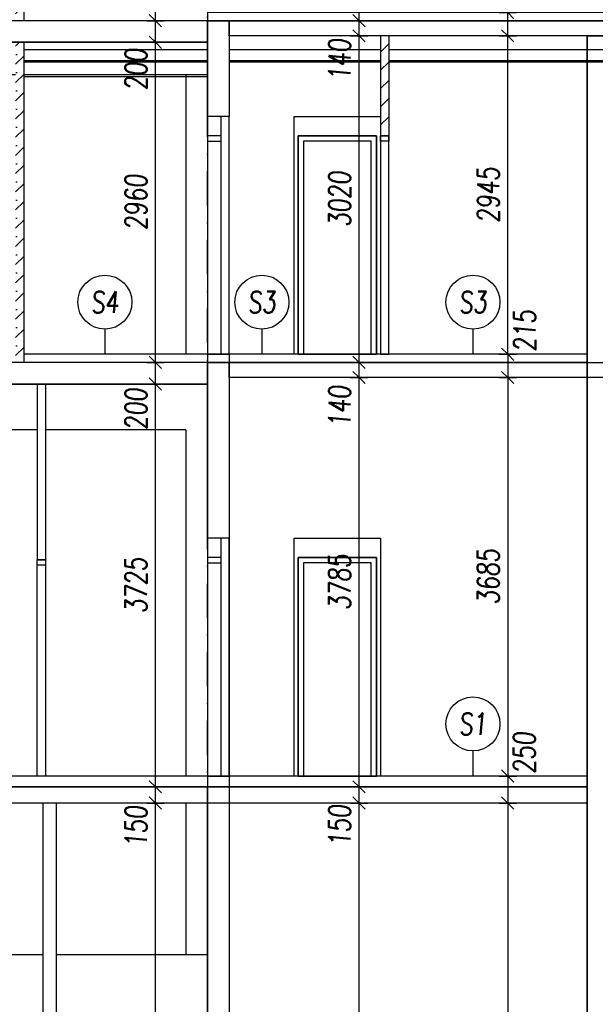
# Model space of a CAD drawing. Header units: millimetres. Extents: x -24606338 to 439687, y 151354 to 480404.
# Tile 54 of 93: x 356301 to 361623, y 185721 to 194826. Entities that reach past the tile are written whole.
import ezdxf
from ezdxf.enums import TextEntityAlignment as Align

# ---------------------------------------------------------------- set-up
doc = ezdxf.new("R2010")
doc.units = ezdxf.units.MM
doc.linetypes.add('ČERCHOVANÁ', pattern=[25.4, 12.7, -6.35, 0, -6.35])
for name, color, linetype in [('DVERE', 4, 'Continuous'), ('KOTY', 7, 'Continuous'), ('NOVÁ INTERIERY', 240, 'Continuous'), ('OSY', 7, 'Continuous'), ('TENKA', 4, 'Continuous'), ('TLUSTA', 2, 'Continuous'), ('ŽB', 3, 'Continuous')]:
    doc.layers.add(name, color=color, linetype=linetype)
doc.styles.add('CS-ROMANS', font='romans.shx', dxfattribs={"width": 0.75, "oblique": 5})
doc.styles.add('CS-ROMANS_100', font='romans.shx', dxfattribs={"width": 0.75, "oblique": 5, "height": 200})
doc.dimstyles.new('A_KÓTA_100', dxfattribs={"dimtxt": 200, "dimasz": 4, "dimexe": 100, "dimexo": 1500, "dimgap": 80, "dimtad": 1, "dimdec": 0, "dimdsep": 46, "dimtxsty": 'CS-ROMANS_100', "dimblk": 'KOT_CARA20', "dimcen": 90, "dimse1": 1, "dimse2": 1, "dimclrd": 256, "dimclre": 256, "dimclrt": 256, "dimadec": 0, "dimazin": 0, "dimtfac": 1, "dimtdec": 0, "dimtix": 1, "dimtmove": 2, "dimatfit": 3, "dimldrblk": 'OBLIQUE', "dimfxl": 1, "dimfxlon": 1, "dimtolj": 1, "dimarcsym": 0})

# ---------------------------------------------------------------- blocks, each defined once
blk = doc.blocks.new('KOT_CARA20')
for p, q in [((0, 0), (-14.1, -14.1)), ((0, 20), (0, -20)), ((0, 0), (14.1, 14.1))]:
    blk.add_line(p, q)
blk = doc.blocks.new('*D2763')
at = {"layer": 'Defpoints', "color": 0, "transparency": 16777216}
for p in [(360813.2, 194677.2), (361548.2, 194677.2), (361548.2, 191732.2)]:
    blk.add_point(p, dxfattribs=at)
at = {"layer": 'KOTY', "lineweight": -2, "transparency": 16777216}
blk.add_line((360813.2, 191736.2), (360813.2, 194673.2), dxfattribs=at)
at = {"layer": 'KOTY', "lineweight": -2, "transparency": 16777216, "xscale": 4, "yscale": 4, "zscale": 4}
for p, rotation in [((360813.2, 194677.2), 90), ((360813.2, 191732.2), 270)]:
    blk.add_blockref('KOT_CARA20', p, dxfattribs=dict(at, rotation=rotation))
at = {"layer": 'KOTY', "transparency": 16777216, "insert": (360633.2, 193204.7), "char_height": 200, "attachment_point": 5, "rotation": 90, "style": 'CS-ROMANS_100'}
blk.add_mtext('\\A1;2945', dxfattribs=at)
blk = doc.blocks.new('_OBLIQUE')
at = {"color": 0, "linetype": 'ByBlock', "ltscale": 15}
blk.add_line((-0.5, -0.5), (0.5, 0.5), dxfattribs=at)
blk = doc.blocks.new('*D2764')
at = {"layer": 'Defpoints', "color": 0, "transparency": 16777216}
for p in [(360813.2, 194892.2), (362123.2, 194892.2), (361548.2, 194677.2)]:
    blk.add_point(p, dxfattribs=at)
at = {"layer": 'KOTY', "lineweight": -2, "transparency": 16777216}
blk.add_line((360813.2, 194681.2), (360813.2, 194888.2), dxfattribs=at)
at = {"layer": 'KOTY', "lineweight": -2, "transparency": 16777216, "xscale": 4, "yscale": 4, "zscale": 4}
for p, rotation in [((360813.2, 194892.2), 90), ((360813.2, 194677.2), 270)]:
    blk.add_blockref('KOT_CARA20', p, dxfattribs=dict(at, rotation=rotation))
at = {"layer": 'KOTY', "transparency": 16777216, "insert": (360984.7, 195124.2), "char_height": 200, "attachment_point": 5, "rotation": 90, "style": 'CS-ROMANS_100'}
blk.add_mtext('\\A1;215', dxfattribs=at)
blk = doc.blocks.new('*D3050')
at = {"layer": 'Defpoints', "color": 0, "transparency": 16777216}
for p in [(361548.2, 191732.2), (360813.2, 191517.2), (361548.2, 191517.2)]:
    blk.add_point(p, dxfattribs=at)
at = {"layer": 'KOTY', "lineweight": -2, "transparency": 16777216}
blk.add_line((360813.2, 191728.2), (360813.2, 191521.2), dxfattribs=at)
at = {"layer": 'KOTY', "lineweight": -2, "transparency": 16777216, "xscale": 4, "yscale": 4, "zscale": 4}
for p, rotation in [((360813.2, 191732.2), 90), ((360813.2, 191517.2), 270)]:
    blk.add_blockref('KOT_CARA20', p, dxfattribs=dict(at, rotation=rotation))
at = {"layer": 'KOTY', "transparency": 16777216, "insert": (360971, 191948.8), "char_height": 200, "attachment_point": 5, "rotation": 90, "style": 'CS-ROMANS_100'}
blk.add_mtext('\\A1;215', dxfattribs=at)
blk = doc.blocks.new('*D3051')
at = {"layer": 'Defpoints', "color": 0, "transparency": 16777216}
for p in [(361548.2, 191517.2), (360813.2, 187832.2), (361548.2, 187832.2)]:
    blk.add_point(p, dxfattribs=at)
at = {"layer": 'KOTY', "lineweight": -2, "transparency": 16777216}
blk.add_line((360813.2, 191513.2), (360813.2, 187836.2), dxfattribs=at)
at = {"layer": 'KOTY', "lineweight": -2, "transparency": 16777216, "xscale": 4, "yscale": 4, "zscale": 4}
for p, rotation in [((360813.2, 191517.2), 90), ((360813.2, 187832.2), 270)]:
    blk.add_blockref('KOT_CARA20', p, dxfattribs=dict(at, rotation=rotation))
at = {"layer": 'KOTY', "transparency": 16777216, "insert": (360633.2, 189674.7), "char_height": 200, "attachment_point": 5, "rotation": 90, "style": 'CS-ROMANS_100'}
blk.add_mtext('\\A1;3685', dxfattribs=at)
blk = doc.blocks.new('*D3052')
at = {"layer": 'Defpoints', "color": 0, "transparency": 16777216}
for p in [(361548.2, 187832.2), (360813.2, 187582.2), (361548.2, 187582.2)]:
    blk.add_point(p, dxfattribs=at)
at = {"layer": 'KOTY', "lineweight": -2, "transparency": 16777216}
blk.add_line((360813.2, 187828.2), (360813.2, 187586.2), dxfattribs=at)
at = {"layer": 'KOTY', "lineweight": -2, "transparency": 16777216, "xscale": 4, "yscale": 4, "zscale": 4}
for p, rotation in [((360813.2, 187832.2), 90), ((360813.2, 187582.2), 270)]:
    blk.add_blockref('KOT_CARA20', p, dxfattribs=dict(at, rotation=rotation))
at = {"layer": 'KOTY', "transparency": 16777216, "insert": (360966.8, 188045.7), "char_height": 200, "attachment_point": 5, "rotation": 90, "style": 'CS-ROMANS_100'}
blk.add_mtext('\\A1;250', dxfattribs=at)
blk = doc.blocks.new('*D3053')
at = {"layer": 'Defpoints', "color": 0, "transparency": 16777216}
for p in [(361548.2, 187582.2), (360813.2, 182562.2), (361548.2, 182562.2)]:
    blk.add_point(p, dxfattribs=at)
at = {"layer": 'KOTY', "lineweight": -2, "transparency": 16777216}
blk.add_line((360813.2, 187578.2), (360813.2, 182566.2), dxfattribs=at)
at = {"layer": 'KOTY', "lineweight": -2, "transparency": 16777216, "xscale": 4, "yscale": 4, "zscale": 4}
for p, rotation in [((360813.2, 187582.2), 90), ((360813.2, 182562.2), 270)]:
    blk.add_blockref('KOT_CARA20', p, dxfattribs=dict(at, rotation=rotation))
at = {"layer": 'KOTY', "transparency": 16777216, "insert": (360633.2, 185072.2), "char_height": 200, "attachment_point": 5, "rotation": 90, "style": 'CS-ROMANS_100'}
blk.add_mtext('\\A1;5020', dxfattribs=at)
blk = doc.blocks.new('*D3308')
at = {"layer": 'Defpoints', "color": 0, "transparency": 16777216}
for p in [(357555.3, 187582.2), (357718.9, 187582.2), (357661, 182487.2)]:
    blk.add_point(p, dxfattribs=at)
at = {"layer": 'KOTY', "lineweight": -2, "transparency": 16777216}
blk.add_line((357555.3, 182491.2), (357555.3, 187578.2), dxfattribs=at)
at = {"layer": 'KOTY', "lineweight": -2, "transparency": 16777216, "xscale": 4, "yscale": 4, "zscale": 4}
for p, rotation in [((357555.3, 187582.2), 90), ((357555.3, 182487.2), 270)]:
    blk.add_blockref('KOT_CARA20', p, dxfattribs=dict(at, rotation=rotation))
at = {"layer": 'KOTY', "transparency": 16777216, "insert": (357375.3, 185034.7), "char_height": 200, "attachment_point": 5, "rotation": 90, "style": 'CS-ROMANS_100'}
blk.add_mtext('\\A1;5095', dxfattribs=at)
blk = doc.blocks.new('*D3309')
at = {"layer": 'Defpoints', "color": 0, "transparency": 16777216}
for p in [(357555.3, 187732.2), (357723.3, 187732.2), (357718.9, 187582.2)]:
    blk.add_point(p, dxfattribs=at)
at = {"layer": 'KOTY', "lineweight": -2, "transparency": 16777216}
for p, q in [((357555.3, 187736.2), (357555.3, 187740.2)), ((357555.3, 187582.2), (357555.3, 187732.2)), ((357555.3, 187578.2), (357555.3, 187574.2))]:
    blk.add_line(p, q, dxfattribs=at)
at = {"layer": 'KOTY', "lineweight": -2, "transparency": 16777216, "xscale": 4, "yscale": 4, "zscale": 4}
for p, rotation in [((357555.3, 187732.2), 270), ((357555.3, 187582.2), 90)]:
    blk.add_blockref('KOT_CARA20', p, dxfattribs=dict(at, rotation=rotation))
at = {"layer": 'KOTY', "transparency": 16777216, "insert": (357375.3, 187363.8), "char_height": 200, "attachment_point": 5, "rotation": 90, "style": 'CS-ROMANS_100'}
blk.add_mtext('\\A1;150', dxfattribs=at)
blk = doc.blocks.new('*D3310')
at = {"layer": 'Defpoints', "color": 0, "transparency": 16777216}
for p in [(357555.3, 191457.2), (357609.6, 191457.2), (357723.3, 187732.2)]:
    blk.add_point(p, dxfattribs=at)
at = {"layer": 'KOTY', "lineweight": -2, "transparency": 16777216}
blk.add_line((357555.3, 187736.2), (357555.3, 191453.2), dxfattribs=at)
at = {"layer": 'KOTY', "lineweight": -2, "transparency": 16777216, "xscale": 4, "yscale": 4, "zscale": 4}
for p, rotation in [((357555.3, 191457.2), 90), ((357555.3, 187732.2), 270)]:
    blk.add_blockref('KOT_CARA20', p, dxfattribs=dict(at, rotation=rotation))
at = {"layer": 'KOTY', "transparency": 16777216, "insert": (357375.3, 189594.7), "char_height": 200, "attachment_point": 5, "rotation": 90, "style": 'CS-ROMANS_100'}
blk.add_mtext('\\A1;3725', dxfattribs=at)
blk = doc.blocks.new('*D3311')
at = {"layer": 'Defpoints', "color": 0, "transparency": 16777216}
for p in [(357555.3, 191657.2), (357637.1, 191657.2), (357609.6, 191457.2)]:
    blk.add_point(p, dxfattribs=at)
at = {"layer": 'KOTY', "lineweight": -2, "transparency": 16777216}
blk.add_line((357555.3, 191461.2), (357555.3, 191653.2), dxfattribs=at)
at = {"layer": 'KOTY', "lineweight": -2, "transparency": 16777216, "xscale": 4, "yscale": 4, "zscale": 4}
for p, rotation in [((357555.3, 191657.2), 90), ((357555.3, 191457.2), 270)]:
    blk.add_blockref('KOT_CARA20', p, dxfattribs=dict(at, rotation=rotation))
at = {"layer": 'KOTY', "transparency": 16777216, "insert": (357375.3, 191224.6), "char_height": 200, "attachment_point": 5, "rotation": 90, "style": 'CS-ROMANS_100'}
blk.add_mtext('\\A1;200', dxfattribs=at)
blk = doc.blocks.new('*D3312')
at = {"layer": 'Defpoints', "color": 0, "transparency": 16777216}
for p in [(357555.3, 194617.2), (357681.5, 194617.2), (357637.1, 191657.2)]:
    blk.add_point(p, dxfattribs=at)
at = {"layer": 'KOTY', "lineweight": -2, "transparency": 16777216}
blk.add_line((357555.3, 191661.2), (357555.3, 194613.2), dxfattribs=at)
at = {"layer": 'KOTY', "lineweight": -2, "transparency": 16777216, "xscale": 4, "yscale": 4, "zscale": 4}
for p, rotation in [((357555.3, 194617.2), 90), ((357555.3, 191657.2), 270)]:
    blk.add_blockref('KOT_CARA20', p, dxfattribs=dict(at, rotation=rotation))
at = {"layer": 'KOTY', "transparency": 16777216, "insert": (357375.3, 193137.2), "char_height": 200, "attachment_point": 5, "rotation": 90, "style": 'CS-ROMANS_100'}
blk.add_mtext('\\A1;2960', dxfattribs=at)
blk = doc.blocks.new('*D3313')
at = {"layer": 'Defpoints', "color": 0, "transparency": 16777216}
for p in [(357555.3, 194817.2), (357712, 194817.2), (357681.5, 194617.2)]:
    blk.add_point(p, dxfattribs=at)
at = {"layer": 'KOTY', "lineweight": -2, "transparency": 16777216}
blk.add_line((357555.3, 194621.2), (357555.3, 194813.2), dxfattribs=at)
at = {"layer": 'KOTY', "lineweight": -2, "transparency": 16777216, "xscale": 4, "yscale": 4, "zscale": 4}
for p, rotation in [((357555.3, 194817.2), 90), ((357555.3, 194617.2), 270)]:
    blk.add_blockref('KOT_CARA20', p, dxfattribs=dict(at, rotation=rotation))
at = {"layer": 'KOTY', "transparency": 16777216, "insert": (357375.3, 194365.6), "char_height": 200, "attachment_point": 5, "rotation": 90, "style": 'CS-ROMANS_100'}
blk.add_mtext('\\A1;200', dxfattribs=at)
blk = doc.blocks.new('*D3314')
at = {"layer": 'Defpoints', "color": 0, "transparency": 16777216}
for p in [(357555.3, 197777.2), (357733.3, 197777.2), (357712, 194817.2)]:
    blk.add_point(p, dxfattribs=at)
at = {"layer": 'KOTY', "lineweight": -2, "transparency": 16777216}
blk.add_line((357555.3, 194821.2), (357555.3, 197773.2), dxfattribs=at)
at = {"layer": 'KOTY', "lineweight": -2, "transparency": 16777216, "xscale": 4, "yscale": 4, "zscale": 4}
for p, rotation in [((357555.3, 197777.2), 90), ((357555.3, 194817.2), 270)]:
    blk.add_blockref('KOT_CARA20', p, dxfattribs=dict(at, rotation=rotation))
at = {"layer": 'KOTY', "transparency": 16777216, "insert": (357375.3, 196297.2), "char_height": 200, "attachment_point": 5, "rotation": 90, "style": 'CS-ROMANS_100'}
blk.add_mtext('\\A1;2960', dxfattribs=at)
blk = doc.blocks.new('*D3349')
at = {"layer": 'Defpoints', "color": 0, "transparency": 16777216}
for p in [(359438.4, 187582.2), (359646.9, 187582.2), (359691, 182487.2)]:
    blk.add_point(p, dxfattribs=at)
at = {"layer": 'KOTY', "lineweight": -2, "transparency": 16777216}
blk.add_line((359438.4, 182491.2), (359438.4, 187578.2), dxfattribs=at)
at = {"layer": 'KOTY', "lineweight": -2, "transparency": 16777216, "xscale": 4, "yscale": 4, "zscale": 4}
for p, rotation in [((359438.4, 187582.2), 90), ((359438.4, 182487.2), 270)]:
    blk.add_blockref('KOT_CARA20', p, dxfattribs=dict(at, rotation=rotation))
at = {"layer": 'KOTY', "transparency": 16777216, "insert": (359258.4, 185034.7), "char_height": 200, "attachment_point": 5, "rotation": 90, "style": 'CS-ROMANS_100'}
blk.add_mtext('\\A1;5095', dxfattribs=at)
blk = doc.blocks.new('*D3350')
at = {"layer": 'Defpoints', "color": 0, "transparency": 16777216}
for p in [(359438.4, 187732.2), (359652.8, 187732.2), (359646.9, 187582.2)]:
    blk.add_point(p, dxfattribs=at)
at = {"layer": 'KOTY', "lineweight": -2, "transparency": 16777216}
for p, q in [((359438.4, 187736.2), (359438.4, 187740.2)), ((359438.4, 187582.2), (359438.4, 187732.2)), ((359438.4, 187578.2), (359438.4, 187574.2))]:
    blk.add_line(p, q, dxfattribs=at)
at = {"layer": 'KOTY', "lineweight": -2, "transparency": 16777216, "xscale": 4, "yscale": 4, "zscale": 4}
for p, rotation in [((359438.4, 187732.2), 270), ((359438.4, 187582.2), 90)]:
    blk.add_blockref('KOT_CARA20', p, dxfattribs=dict(at, rotation=rotation))
at = {"layer": 'KOTY', "transparency": 16777216, "insert": (359258.4, 187373.6), "char_height": 200, "attachment_point": 5, "rotation": 90, "style": 'CS-ROMANS_100'}
blk.add_mtext('\\A1;150', dxfattribs=at)
blk = doc.blocks.new('*D3351')
at = {"layer": 'Defpoints', "color": 0, "transparency": 16777216}
for p in [(359438.4, 191517.2), (359670.6, 191517.2), (359652.8, 187732.2)]:
    blk.add_point(p, dxfattribs=at)
at = {"layer": 'KOTY', "lineweight": -2, "transparency": 16777216}
blk.add_line((359438.4, 187736.2), (359438.4, 191513.2), dxfattribs=at)
at = {"layer": 'KOTY', "lineweight": -2, "transparency": 16777216, "xscale": 4, "yscale": 4, "zscale": 4}
for p, rotation in [((359438.4, 191517.2), 90), ((359438.4, 187732.2), 270)]:
    blk.add_blockref('KOT_CARA20', p, dxfattribs=dict(at, rotation=rotation))
at = {"layer": 'KOTY', "transparency": 16777216, "insert": (359258.4, 189624.7), "char_height": 200, "attachment_point": 5, "rotation": 90, "style": 'CS-ROMANS_100'}
blk.add_mtext('\\A1;3785', dxfattribs=at)
blk = doc.blocks.new('*D3352')
at = {"layer": 'Defpoints', "color": 0, "transparency": 16777216}
for p in [(359438.4, 191657.2), (359675.7, 191657.2), (359670.6, 191517.2)]:
    blk.add_point(p, dxfattribs=at)
at = {"layer": 'KOTY', "lineweight": -2, "transparency": 16777216}
for p, q in [((359438.4, 191661.2), (359438.4, 191665.2)), ((359438.4, 191517.2), (359438.4, 191657.2)), ((359438.4, 191513.2), (359438.4, 191509.2))]:
    blk.add_line(p, q, dxfattribs=at)
at = {"layer": 'KOTY', "lineweight": -2, "transparency": 16777216, "xscale": 4, "yscale": 4, "zscale": 4}
for p, rotation in [((359438.4, 191657.2), 270), ((359438.4, 191517.2), 90)]:
    blk.add_blockref('KOT_CARA20', p, dxfattribs=dict(at, rotation=rotation))
at = {"layer": 'KOTY', "transparency": 16777216, "insert": (359258.4, 191249.4), "char_height": 200, "attachment_point": 5, "rotation": 90, "style": 'CS-ROMANS_100'}
blk.add_mtext('\\A1;140', dxfattribs=at)
blk = doc.blocks.new('*D3353')
at = {"layer": 'Defpoints', "color": 0, "transparency": 16777216}
for p in [(359438.4, 194677.2), (360131.5, 194677.2), (359675.7, 191657.2)]:
    blk.add_point(p, dxfattribs=at)
at = {"layer": 'KOTY', "lineweight": -2, "transparency": 16777216}
blk.add_line((359438.4, 191661.2), (359438.4, 194673.2), dxfattribs=at)
at = {"layer": 'KOTY', "lineweight": -2, "transparency": 16777216, "xscale": 4, "yscale": 4, "zscale": 4}
for p, rotation in [((359438.4, 194677.2), 90), ((359438.4, 191657.2), 270)]:
    blk.add_blockref('KOT_CARA20', p, dxfattribs=dict(at, rotation=rotation))
at = {"layer": 'KOTY', "transparency": 16777216, "insert": (359258.4, 193167.2), "char_height": 200, "attachment_point": 5, "rotation": 90, "style": 'CS-ROMANS_100'}
blk.add_mtext('\\A1;3020', dxfattribs=at)
blk = doc.blocks.new('*D3354')
at = {"layer": 'Defpoints', "color": 0, "transparency": 16777216}
for p in [(359438.4, 194817.2), (360180.7, 194817.2), (360131.5, 194677.2)]:
    blk.add_point(p, dxfattribs=at)
at = {"layer": 'KOTY', "lineweight": -2, "transparency": 16777216}
for p, q in [((359438.4, 194821.2), (359438.4, 194825.2)), ((359438.4, 194677.2), (359438.4, 194817.2)), ((359438.4, 194673.2), (359438.4, 194669.2))]:
    blk.add_line(p, q, dxfattribs=at)
at = {"layer": 'KOTY', "lineweight": -2, "transparency": 16777216, "xscale": 4, "yscale": 4, "zscale": 4}
for p, rotation in [((359438.4, 194817.2), 270), ((359438.4, 194677.2), 90)]:
    blk.add_blockref('KOT_CARA20', p, dxfattribs=dict(at, rotation=rotation))
at = {"layer": 'KOTY', "transparency": 16777216, "insert": (359258.4, 194455.3), "char_height": 200, "attachment_point": 5, "rotation": 90, "style": 'CS-ROMANS_100'}
blk.add_mtext('\\A1;140', dxfattribs=at)
blk = doc.blocks.new('*D3355')
at = {"layer": 'Defpoints', "color": 0, "transparency": 16777216}
for p in [(359438.4, 197837.2), (359849.1, 197837.2), (360180.7, 194817.2)]:
    blk.add_point(p, dxfattribs=at)
at = {"layer": 'KOTY', "lineweight": -2, "transparency": 16777216}
blk.add_line((359438.4, 194821.2), (359438.4, 197833.2), dxfattribs=at)
at = {"layer": 'KOTY', "lineweight": -2, "transparency": 16777216, "xscale": 4, "yscale": 4, "zscale": 4}
for p, rotation in [((359438.4, 197837.2), 90), ((359438.4, 194817.2), 270)]:
    blk.add_blockref('KOT_CARA20', p, dxfattribs=dict(at, rotation=rotation))
at = {"layer": 'KOTY', "transparency": 16777216, "insert": (359258.4, 196327.2), "char_height": 200, "attachment_point": 5, "rotation": 90, "style": 'CS-ROMANS_100'}
blk.add_mtext('\\A1;3020', dxfattribs=at)
blk = doc.blocks.new('*D3473')
at = {"layer": 'Defpoints', "color": 0, "transparency": 16777216}
for p in [(356582.2, 253725.2), (347399.6, 186387.2), (348613.2, 186387.2)]:
    blk.add_point(p, dxfattribs=at)
at = {"layer": 'KOTY', "lineweight": -2, "transparency": 16777216}
blk.add_line((347399.6, 253721.2), (347399.6, 186391.2), dxfattribs=at)
at = {"layer": 'KOTY', "lineweight": -2, "transparency": 16777216, "xscale": 4, "yscale": 4, "zscale": 4}
for p, rotation in [((347399.6, 253725.2), 90), ((347399.6, 186387.2), 270)]:
    blk.add_blockref('KOT_CARA20', p, dxfattribs=dict(at, rotation=rotation))
at = {"layer": 'KOTY', "transparency": 16777216, "insert": (347219.6, 220056.2), "char_height": 200, "attachment_point": 5, "rotation": 90, "style": 'CS-ROMANS_100'}
blk.add_mtext('\\A1;67338', dxfattribs=at)

msp = doc.modelspace()

# ---------------------------------------------------------------- hatches: boundary and pattern name
at = {"layer": 'NOVÁ INTERIERY', "true_color": 0xf00000}
h = msp.add_hatch(dxfattribs=at)
h.set_pattern_fill('SACNCR', color=1, scale=50)
h.set_pattern_definition([(45, (320826.25, -82182.43), (-84.1899, 84.1899), []), (45, (320910.44, -82182.43), (-84.1899, 84.1899), [0, -119.0625])])
h.paths.add_polyline_path([(356263.246, 194817.158), (356338.246, 194817.158), (356338.246, 197777.158), (356263.246, 197777.158)])
h = msp.add_hatch(dxfattribs=at)
h.set_pattern_fill('SACNCR', color=1, scale=50)
h.set_pattern_definition([(45, (-535, -3160), (-84.1899, 84.1899), []), (45, (-450.81, -3160), (-84.1899, 84.1899), [0, -119.0625])])
h.paths.add_polyline_path([(359713.246, 194677.158), (359638.246, 194677.158), (359638.246, 193752.158), (359713.246, 193752.158)])
h = msp.add_hatch(dxfattribs=at)
h.set_pattern_fill('SACNCR', color=1, scale=50)
h.set_pattern_definition([(45, (320826.25, -85342.43), (-84.1899, 84.1899), []), (45, (320910.44, -85342.43), (-84.1899, 84.1899), [0, -119.0625])])
h.paths.add_polyline_path([(356263.246, 191657.158), (356338.246, 191657.158), (356338.246, 194617.158), (356263.246, 194617.158)])

# ---------------------------------------------------------------- linework, layer by layer
at = {"layer": 'DVERE'}
for points in [[(358838.246, 193932.158), (359638.246, 193932.158), (359638.246, 191732.158), (358838.246, 191732.158)], [(358875.746, 191732.158), (359600.746, 191732.158), (359600.746, 193752.158), (358875.746, 193752.158)], [(358875.746, 191732.158), (359600.746, 191732.158), (359600.746, 193752.158), (358875.746, 193752.158)], [(358875.746, 191732.158), (359600.746, 191732.158), (359600.746, 193752.158), (358875.746, 193752.158)], [(358875.746, 191732.158), (359600.746, 191732.158), (359600.746, 193752.158), (358875.746, 193752.158)], [(358875.746, 191732.158), (359600.746, 191732.158), (359600.746, 193752.158), (358875.746, 193752.158)], [(358925.746, 191732.158), (359550.746, 191732.158), (359550.746, 193702.158), (358925.746, 193702.158)], [(358925.746, 191732.158), (359550.746, 191732.158), (359550.746, 193702.158), (358925.746, 193702.158)], [(358925.746, 191732.158), (359550.746, 191732.158), (359550.746, 193702.158), (358925.746, 193702.158)], [(358925.746, 191732.158), (359550.746, 191732.158), (359550.746, 193702.158), (358925.746, 193702.158)], [(358925.746, 191732.158), (359550.746, 191732.158), (359550.746, 193702.158), (358925.746, 193702.158)], [(358838.246, 190032.158), (359638.246, 190032.158), (359638.246, 187832.158), (358838.246, 187832.158)], [(358875.746, 187832.158), (359600.746, 187832.158), (359600.746, 189852.158), (358875.746, 189852.158)], [(358925.746, 187832.158), (359550.746, 187832.158), (359550.746, 189802.158), (358925.746, 189802.158)]]:
    msp.add_lwpolyline(points, close=True, dxfattribs=at)
at = {"layer": 'KOTY'}
for p, q in [((357088.462, 191964.118), (357088.462, 191732.158)), ((358540.122, 191964.118), (358540.122, 191732.158)), ((360491.7, 191964.118), (360491.7, 191732.158)), ((360491.7, 188064.118), (360491.7, 187832.158))]:
    msp.add_line(p, q, dxfattribs=at)
at = {"layer": 'KOTY', "ltscale": 20}
for centre in [(357088.462, 192214.118), (358540.122, 192214.118), (360491.7, 192214.118), (360491.7, 188314.118)]:
    msp.add_circle(centre, 250, dxfattribs=at)
at = {"layer": 'NOVÁ INTERIERY'}
for p, q in [((358038.246, 193932.158), (358038.246, 191732.158)), ((358038.246, 190032.158), (358038.246, 187832.158))]:
    msp.add_line(p, q, dxfattribs=at)
for points in [[(356338.246, 197777.158), (356338.246, 194817.158)], [(359638.246, 194677.158), (359638.246, 193752.158)], [(359713.246, 194677.158), (359713.246, 193752.158)], [(356338.246, 194617.158), (356338.246, 191657.158)], [(358038.246, 194547.158), (356338.246, 194547.158)], [(359638.246, 194547.158), (358238.246, 194547.158)], [(362123.246, 194547.158), (359713.246, 194547.158)], [(358038.246, 194447.158), (356338.246, 194447.158)], [(358038.246, 194432.158), (356338.246, 194432.158)], [(359638.246, 194447.158), (358238.246, 194447.158)], [(359638.246, 194432.158), (358238.246, 194432.158)], [(362123.246, 194447.158), (359713.246, 194447.158)], [(362123.246, 194432.158), (359713.246, 194432.158)], [(358163.246, 191732.158), (358163.246, 193932.158)], [(358163.246, 187832.158), (358163.246, 190032.158)]]:
    msp.add_lwpolyline(points, dxfattribs=at)
for points in [[(358038.246, 194817.158), (362123.246, 194817.158), (362123.246, 194892.158), (358038.246, 194892.158)], [(358038.246, 193702.158), (358163.246, 193702.158), (358163.246, 193752.158), (358038.246, 193752.158)], [(358875.746, 193752.158), (359600.746, 193752.158), (359600.746, 191732.158), (358875.746, 191732.158)], [(358925.746, 191732.158), (359550.746, 191732.158), (359550.746, 193702.158), (358925.746, 193702.158)], [(359638.246, 193752.158), (359713.246, 193752.158), (359713.246, 193702.158), (359638.246, 193702.158)], [(359638.246, 191732.158), (359713.246, 191732.158), (359713.246, 193752.158), (359638.246, 193752.158)], [(358038.246, 191657.158), (361548.246, 191657.158), (361548.246, 191732.158), (358038.246, 191732.158)], [(358038.246, 189802.158), (358163.246, 189802.158), (358163.246, 189852.158), (358038.246, 189852.158)], [(358875.746, 189852.158), (359600.746, 189852.158), (359600.746, 187832.158), (358875.746, 187832.158)], [(358925.746, 187832.158), (359550.746, 187832.158), (359550.746, 189802.158), (358925.746, 189802.158)], [(358038.246, 187732.158), (361548.246, 187732.158), (361548.246, 187832.158), (358038.246, 187832.158)]]:
    msp.add_lwpolyline(points, close=True, dxfattribs=at)
at = {"layer": 'OSY', "linetype": 'ČERCHOVANÁ', "ltscale": 25}
msp.add_lwpolyline([(358038.246, 174688.935), (358038.246, 251607.158)], dxfattribs=at)
at = {"layer": 'TENKA'}
msp.add_line((356338.246, 194302.158), (358038.246, 194302.158), dxfattribs=at)
for points in [[(362123.246, 194817.158), (351438.246, 194817.158)], [(356263.246, 194317.158), (351438.246, 194317.158), (351438.246, 194617.158), (358038.246, 194617.158), (358038.246, 194317.158), (356338.246, 194317.158)], [(357838.246, 194317.158), (357838.246, 191732.158)], [(358163.246, 191732.158), (358163.246, 193932.158)], [(358163.246, 191732.158), (358163.246, 193932.158)], [(358163.246, 191732.158), (358163.246, 193932.158)], [(358163.246, 191732.158), (358163.246, 193932.158)], [(361548.246, 191657.158), (351438.246, 191657.158)], [(356463.246, 191032.158), (354038.246, 191032.158)], [(357838.246, 191032.158), (356538.246, 191032.158)], [(357838.246, 191032.158), (357838.246, 187832.158)], [(358163.246, 187832.158), (358163.246, 190032.158)], [(358163.246, 187832.158), (358163.246, 190032.158)], [(358163.246, 187832.158), (358163.246, 190032.158)], [(358163.246, 187832.158), (358163.246, 190032.158)], [(358163.246, 187832.158), (358163.246, 190032.158)], [(361548.246, 187732.158), (354038.246, 187732.158)], [(357838.246, 187582.158), (357838.246, 186182.158)], [(354288.246, 186182.158), (356513.246, 186182.158)], [(356638.246, 186182.158), (358038.246, 186182.158)]]:
    msp.add_lwpolyline(points, dxfattribs=at)
for points in [[(358038.246, 191732.158), (358238.246, 191732.158), (358238.246, 193932.158), (358038.246, 193932.158)], [(358038.246, 193702.158), (358163.246, 193702.158), (358163.246, 193752.158), (358038.246, 193752.158)], [(358038.246, 193702.158), (358163.246, 193702.158), (358163.246, 193752.158), (358038.246, 193752.158)], [(358038.246, 193702.158), (358163.246, 193702.158), (358163.246, 193752.158), (358038.246, 193752.158)], [(358038.246, 193702.158), (358163.246, 193702.158), (358163.246, 193752.158), (358038.246, 193752.158)], [(358038.246, 187832.158), (358238.246, 187832.158), (358238.246, 190032.158), (358038.246, 190032.158)], [(358038.246, 189802.158), (358163.246, 189802.158), (358163.246, 189852.158), (358038.246, 189852.158)], [(358038.246, 189802.158), (358163.246, 189802.158), (358163.246, 189852.158), (358038.246, 189852.158)], [(358038.246, 189802.158), (358163.246, 189802.158), (358163.246, 189852.158), (358038.246, 189852.158)], [(358038.246, 189802.158), (358163.246, 189802.158), (358163.246, 189852.158), (358038.246, 189852.158)], [(358038.246, 189802.158), (358163.246, 189802.158), (358163.246, 189852.158), (358038.246, 189852.158)], [(356463.246, 189832.158), (356538.246, 189832.158), (356538.246, 187832.158), (356463.246, 187832.158)]]:
    msp.add_lwpolyline(points, close=True, dxfattribs=at)
at = {"layer": 'TLUSTA'}
for points in [[(358038.246, 194817.158), (358038.246, 193932.158)], [(358238.246, 194817.158), (358238.246, 193932.158)], [(362123.246, 194677.158), (358238.246, 194677.158)], [(361548.246, 194677.158), (361548.246, 179402.158)], [(358038.246, 194617.158), (351438.246, 194617.158)], [(358238.246, 193932.158), (358038.246, 193932.158)], [(361548.246, 191732.158), (356338.246, 191732.158)], [(358038.246, 191732.158), (358038.246, 179112.158)], [(358238.246, 191732.158), (358238.246, 179352.158)], [(358038.246, 191657.158), (358038.246, 190032.158)], [(358238.246, 191657.158), (358238.246, 190032.158)], [(361548.246, 191517.158), (358238.246, 191517.158)], [(358038.246, 191457.158), (351438.246, 191457.158)], [(356463.246, 191457.158), (356463.246, 189832.158)], [(356538.246, 191457.158), (356538.246, 189832.158)], [(358238.246, 190032.158), (358038.246, 190032.158)], [(356538.246, 189832.158), (356463.246, 189832.158)], [(356538.246, 189782.158), (356463.246, 189782.158)], [(356538.246, 187832.158), (354038.246, 187832.158)], [(361548.246, 187832.158), (356538.246, 187832.158)], [(361548.246, 187582.158), (354288.246, 187582.158)], [(356513.246, 187582.158), (356513.246, 182562.158)], [(356638.246, 187582.158), (356638.246, 182562.158)]]:
    msp.add_lwpolyline(points, dxfattribs=at)
at = {"layer": 'ŽB'}
for points in [[(351438.246, 194617.158), (358038.246, 194617.158), (358038.246, 194817.158), (351438.246, 194817.158)], [(358038.246, 194817.158), (358238.246, 194817.158), (358238.246, 193932.158), (358038.246, 193932.158)], [(358238.246, 194817.158), (362123.246, 194817.158), (362123.246, 194677.158), (358238.246, 194677.158)], [(361548.246, 194677.158), (361698.246, 194677.158), (361698.246, 184762.158), (361548.246, 184762.158)], [(351438.246, 191457.158), (358038.246, 191457.158), (358038.246, 191657.158), (351438.246, 191657.158)], [(358038.246, 191657.158), (358238.246, 191657.158), (358238.246, 190032.158), (358038.246, 190032.158)], [(358238.246, 191657.158), (361698.246, 191657.158), (361698.246, 191517.158), (358238.246, 191517.158)], [(354073.246, 187732.158), (361548.246, 187732.158), (361548.246, 187582.158), (354073.246, 187582.158)], [(358038.246, 187732.158), (358238.246, 187732.158), (358238.246, 184762.158), (358038.246, 184762.158)]]:
    msp.add_lwpolyline(points, close=True, dxfattribs=at)

# ---------------------------------------------------------------- texts
at = {"layer": 'KOTY', "ltscale": 20, "style": 'CS-ROMANS', "oblique": 5, "width": 0.75}
for s, p in [('S4', (357088.462, 192214.118)), ('S3', (358540.122, 192214.118)), ('S3', (360491.7, 192214.118)), ('S1', (360491.7, 188314.118))]:
    msp.add_text(s, height=200, dxfattribs=at).set_placement(p, align=Align.MIDDLE)

# ---------------------------------------------------------------- dimensions: what is measured, and where the dimension line sits
at = {"layer": 'KOTY'}
for base, p1, p2, picture, middle in [((347399.564, 186387.158), (356582.209, 253725.158), (348613.152, 186387.158), '*D3473', (347219.564, 220056.158)), ((359438.383, 197837.158), (360180.746, 194817.158), (359849.135, 197837.158), '*D3355', (359258.383, 196327.158)), ((357555.316, 197777.158), (357712.041, 194817.158), (357733.345, 197777.158), '*D3314', (357375.316, 196297.158)), ((357555.316, 194617.158), (357637.07, 191657.158), (357681.499, 194617.158), '*D3312', (357375.316, 193137.158)), ((359438.383, 194677.158), (359675.746, 191657.158), (360131.534, 194677.158), '*D3353', (359258.383, 193167.158)), ((360813.234, 194677.158), (361548.246, 191732.158), (361548.246, 194677.158), '*D2763', (360633.234, 193204.658)), ((357555.316, 191457.158), (357723.274, 187732.158), (357609.59, 191457.158), '*D3310', (357375.316, 189594.658)), ((359438.383, 191517.158), (359652.829, 187732.158), (359670.584, 191517.158), '*D3351', (359258.383, 189624.658)), ((360813.234, 187832.158), (361548.246, 191517.158), (361548.246, 187832.158), '*D3051', (360633.234, 189674.658)), ((357555.316, 187582.158), (357661.013, 182487.158), (357718.902, 187582.158), '*D3308', (357375.316, 185034.658)), ((359438.383, 187582.158), (359691.038, 182487.158), (359646.872, 187582.158), '*D3349', (359258.383, 185034.658)), ((360813.234, 182562.158), (361548.246, 187582.158), (361548.246, 182562.158), '*D3053', (360633.234, 185072.158))]:
    dim = msp.add_linear_dim(base=base, p1=p1, p2=p2, angle=90, dimstyle='A_KÓTA_100', dxfattribs=at)
    dim.commit()
    dim.dimension.update_dxf_attribs({"geometry": picture, "text_midpoint": middle})
for base, p1, p2, picture, middle in [((360813.234, 194892.158), (361548.246, 194677.158), (362123.246, 194892.158), '*D2764', (360984.738, 195124.181)), ((357555.316, 194817.158), (357681.499, 194617.158), (357712.041, 194817.158), '*D3313', (357375.316, 194365.632)), ((359438.383, 194817.158), (360131.534, 194677.158), (360180.746, 194817.158), '*D3354', (359258.383, 194455.3)), ((360813.234, 191517.158), (361548.246, 191732.158), (361548.246, 191517.158), '*D3050', (360971.048, 191948.779)), ((357555.316, 191657.158), (357609.59, 191457.158), (357637.07, 191657.158), '*D3311', (357375.316, 191224.554)), ((359438.383, 191657.158), (359670.584, 191517.158), (359675.746, 191657.158), '*D3352', (359258.383, 191249.412)), ((360813.234, 187582.158), (361548.246, 187832.158), (361548.246, 187582.158), '*D3052', (360966.84, 188045.675)), ((357555.316, 187732.158), (357718.902, 187582.158), (357723.274, 187732.158), '*D3309', (357375.316, 187363.783)), ((359438.383, 187732.158), (359646.872, 187582.158), (359652.829, 187732.158), '*D3350', (359258.383, 187373.605))]:
    dim = msp.add_linear_dim(base=base, p1=p1, p2=p2, angle=90, dimstyle='A_KÓTA_100', dxfattribs=at)
    dim.commit()
    dim.dimension.update_dxf_attribs({"geometry": picture, "text_midpoint": middle, "dimtype": 160})

doc.saveas('drawing.dxf')
